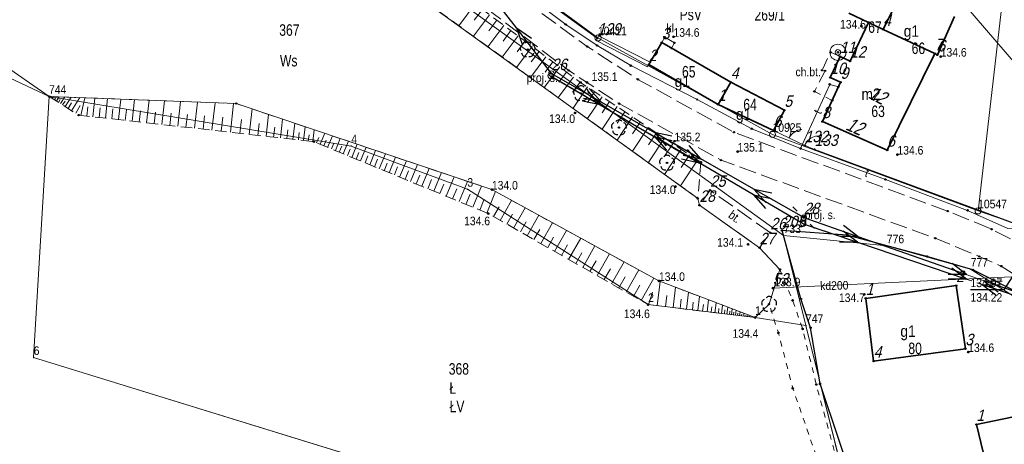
# Model space of a CAD drawing. Header units: metres. Extents: x 5548743 to 5556416, y 5707500 to 5714000.
# Tile 29 of 244: x 5551283 to 5551411, y 5711420 to 5711475. Entities that reach past the tile are written whole.
import ezdxf
from ezdxf.enums import TextEntityAlignment as Align

# ---------------------------------------------------------------- set-up
doc = ezdxf.new("R2010")
doc.units = ezdxf.units.M
for name, pattern in [('0.75_0.75', [1.5, 0.75, -0.75]), ('1.5_0.75', [2.25, 1.5, -0.75]), ('2.25_0.75', [3, 2.25, -0.75]), ('219-1000', [0]), ('otob_1000', [0]), ('otof_1000', [0]), ('suep_nn_1000', [0])]:
    doc.linetypes.add(name, pattern=pattern)
doc.layers.get('0').update_dxf_attribs({"color": 2, "lineweight": 5})
doc.styles.get("Standard").update_dxf_attribs({"font": 'Working1250', "width": 0.75})
doc.linetypes.add('902-1000', pattern='A,5,0,[1,ksztalty.shx,S=1,R=0,X=0,Y=0],5', length=10)
doc.linetypes.add('otdn_1000', pattern='A,7,0,[21,ksztalty.shx,S=0.7,R=0,X=0,Y=0]', length=7)

# ---------------------------------------------------------------- blocks, each defined once
blk = doc.blocks.new('PUNKTBUD')
at = {"color": 0}
blk.add_circle((0, 0), 0.09, dxfattribs=at)
blk = doc.blocks.new('202')
at = {"color": 0, "linetype": 'Continuous', "lineweight": 0}
blk.add_circle((0, 0), 0.4, dxfattribs=at)
blk = doc.blocks.new('203')
at = {"linetype": 'Continuous', "lineweight": 0}
h = blk.add_hatch(color=0, dxfattribs=at)
edge = h.paths.add_edge_path()
edge.add_arc((0, 0), 0.09, 0, 360)
blk = doc.blocks.new('PW01')
at = {"linetype": 'Continuous', "lineweight": 13}
h = blk.add_hatch(color=0, dxfattribs=at)
edge = h.paths.add_edge_path()
edge.add_arc((0, 0), 0.18, 0, 360)
blk = doc.blocks.new('OP021')
at = {"linetype": 'Continuous', "lineweight": 13}
h = blk.add_hatch(color=0, dxfattribs=at)
edge = h.paths.add_edge_path()
edge.add_arc((0, 0), 0.1, 0, 360)
at = {"color": 0, "linetype": 'Continuous', "lineweight": -3}
for centre, start, end in [((-0.476, 0.154), 110.388, 213.756), ((0, 0.5), 38.316, 141.684), ((0.476, 0.154), 326.244, 69.612), ((-0.294, -0.404), 182.272, 285.64), ((0.294, -0.404), 254.36, 357.728), ((0.294, -0.404), 254.36, 357.728)]:
    blk.add_arc(centre, 0.5, start, end, dxfattribs=at)
blk = doc.blocks.new('US15')
at = {"color": 0, "linetype": 'Continuous', "lineweight": 13}
blk.add_circle((0, 0), 0.35, dxfattribs=at)
blk = doc.blocks.new('SUEP1')
at = {"color": 0, "linetype": 'Continuous'}
for p, q in [((0, 0), (7.5, 0)), ((7.5, 0), (5.25, 0.75)), ((7.5, 0), (5.25, -0.75)), ((7.5, 0), (22.5, 0)), ((22.5, 0), (20.25, 0.75)), ((22.5, 0), (20.25, -0.75))]:
    blk.add_line(p, q, dxfattribs=at)
blk = doc.blocks.new('OK02')
at = {"color": 0, "linetype": 'Continuous', "lineweight": 0}
for centre, start, end in [((-2, 0), 0, 60), ((2, 0), 120, 180)]:
    blk.add_arc(centre, 2, start, end, dxfattribs=at)
blk = doc.blocks.new('SM01')
at = {"color": 0, "linetype": 'Continuous', "lineweight": 13}
for p, q in [((-0.848, 0.848), (-1.414, 1.414)), ((0.849, 0.848), (1.414, 1.414)), ((-0.848, -0.849), (-1.414, -1.414)), ((0.849, -0.849), (1.414, -1.414))]:
    blk.add_line(p, q, dxfattribs=at)
blk.add_circle((0, 0), 0.35, dxfattribs=at)
blk = doc.blocks.new('OK04')
at = {"color": 0, "linetype": 'Continuous', "lineweight": 0}
blk.add_arc((2, 0), 2, 120, 180, dxfattribs=at)
blk = doc.blocks.new('US13')
at = {"color": 0, "linetype": 'Continuous', "lineweight": 13}
for radius in [1.05, 0.35]:
    blk.add_circle((0, 0), radius, dxfattribs=at)
blk = doc.blocks.new('PIKIETAW1891')
at = {"color": 0}
blk.add_circle((0, 0), 0.09, dxfattribs=at)

msp = doc.modelspace()

# ---------------------------------------------------------------- linework, layer by layer
at = {"layer": '000 Inne (niezydentyfikowane)', "color": 7, "linetype": 'CONTINUOUS', "lineweight": 18, "flags": 128}
for points in [[(5551342, 5711477.07), (5551339.88, 5711474.22)], [(5551342.95, 5711476.37), (5551341.89, 5711474.95)], [(5551343.89, 5711475.67), (5551341.79, 5711472.85)], [(5551344.82, 5711474.97), (5551343.77, 5711473.57)], [(5551345.75, 5711474.28), (5551343.67, 5711471.49)], [(5551346.68, 5711473.59), (5551345.64, 5711472.2)], [(5551347.6, 5711472.91), (5551345.54, 5711470.14)], [(5551348.51, 5711472.22), (5551347.49, 5711470.84)], [(5551349.43, 5711471.54), (5551347.39, 5711468.8)], [(5551350.34, 5711470.87), (5551349.32, 5711469.5)], [(5551351.24, 5711470.19), (5551349.22, 5711467.47)], [(5551352.14, 5711469.52), (5551351.14, 5711468.17)], [(5551353.04, 5711468.85), (5551351.03, 5711466.16)], [(5551353.93, 5711468.19), (5551352.93, 5711466.85)], [(5551354.82, 5711467.53), (5551352.84, 5711464.86)], [(5551355.71, 5711466.87), (5551354.72, 5711465.54)], [(5551356.65, 5711466.24), (5551354.79, 5711463.45)], [(5551357.59, 5711465.61), (5551356.65, 5711464.2)], [(5551286.82, 5711464.74), (5551286.98, 5711464.99)], [(5551287.09, 5711464.57), (5551287.22, 5711464.77)], [(5551287.37, 5711464.4), (5551287.72, 5711464.96)], [(5551287.64, 5711464.22), (5551287.87, 5711464.58)], [(5551287.89, 5711464.07), (5551288.44, 5711464.93)], [(5551288.17, 5711463.89), (5551288.49, 5711464.4)], [(5551288.49, 5711463.68), (5551289.27, 5711464.9)], [(5551288.88, 5711463.43), (5551289.34, 5711464.16)], [(5551289.34, 5711463.14), (5551290.43, 5711464.86)], [(5551290.56, 5711462.53), (5551291.06, 5711464.83)], [(5551292.12, 5711462.35), (5551292.39, 5711464.78)], [(5551293.75, 5711462.17), (5551294.03, 5711464.72)], [(5551295.46, 5711461.97), (5551295.76, 5711464.65)], [(5551297.25, 5711461.77), (5551297.57, 5711464.58)], [(5551299.13, 5711461.56), (5551299.47, 5711464.51)], [(5551301.11, 5711461.33), (5551301.46, 5711464.44)], [(5551303.19, 5711461.1), (5551303.56, 5711464.36)], [(5551305.37, 5711460.85), (5551305.76, 5711464.27)], [(5551307.66, 5711460.59), (5551308.07, 5711464.18)], [(5551358.56, 5711464.97), (5551356.65, 5711462.1)], [(5551359.53, 5711464.33), (5551358.56, 5711462.87)], [(5551289.88, 5711462.8), (5551290.47, 5711463.82)], [(5551291.33, 5711462.44), (5551291.47, 5711463.63)], [(5551292.92, 5711462.26), (5551293.06, 5711463.51)], [(5551294.59, 5711462.07), (5551294.74, 5711463.38)], [(5551296.34, 5711461.87), (5551296.5, 5711463.25)], [(5551298.18, 5711461.66), (5551298.34, 5711463.11)], [(5551300.11, 5711461.45), (5551300.28, 5711462.96)], [(5551310.07, 5711460.32), (5551310.49, 5711464.09)], [(5551312.53, 5711460.04), (5551312.9, 5711463.38)], [(5551360.52, 5711463.67), (5551358.56, 5711460.72)], [(5551361.52, 5711463.01), (5551360.52, 5711461.51)], [(5551302.14, 5711461.22), (5551302.32, 5711462.81)], [(5551304.27, 5711460.98), (5551304.46, 5711462.65)], [(5551306.5, 5711460.72), (5551306.7, 5711462.48)], [(5551308.85, 5711460.46), (5551309.06, 5711462.3)], [(5551311.31, 5711460.18), (5551311.52, 5711461.98)], [(5551314.72, 5711459.8), (5551315.04, 5711462.66)], [(5551316.61, 5711459.58), (5551316.88, 5711462.04)], [(5551362.53, 5711462.33), (5551360.52, 5711459.3)], [(5551363.56, 5711461.65), (5551362.54, 5711460.11)], [(5551313.66, 5711459.91), (5551313.84, 5711461.46)], [(5551315.7, 5711459.68), (5551315.85, 5711461.01)], [(5551317.45, 5711459.49), (5551317.58, 5711460.62)], [(5551318.23, 5711459.4), (5551318.46, 5711461.51)], [(5551318.95, 5711459.32), (5551319.06, 5711460.29)], [(5551319.61, 5711459.24), (5551319.82, 5711461.05)], [(5551320.81, 5711459.11), (5551320.98, 5711460.66)], [(5551364.6, 5711460.96), (5551362.53, 5711457.85)], [(5551320.23, 5711459.17), (5551320.33, 5711460.01)], [(5551321.31, 5711458.95), (5551321.6, 5711459.65)], [(5551321.79, 5711458.75), (5551322.38, 5711460.19)], [(5551322.26, 5711458.55), (5551322.57, 5711459.29)], [(5551322.75, 5711458.35), (5551323.37, 5711459.85)], [(5551323.76, 5711457.94), (5551324.4, 5711459.51)], [(5551324.8, 5711457.5), (5551325.48, 5711459.14)], [(5551366.72, 5711459.55), (5551364.6, 5711456.35)], [(5551365.66, 5711460.26), (5551364.61, 5711458.68)], [(5551323.25, 5711458.15), (5551323.56, 5711458.91)], [(5551324.27, 5711457.72), (5551324.6, 5711458.52)], [(5551325.35, 5711457.28), (5551325.69, 5711458.12)], [(5551325.9, 5711457.05), (5551326.61, 5711458.76)], [(5551327.04, 5711456.58), (5551327.78, 5711458.37)], [(5551328.24, 5711456.09), (5551329.01, 5711457.95)], [(5551368.9, 5711458.1), (5551366.72, 5711454.82)], [(5551367.81, 5711458.83), (5551366.73, 5711457.21)], [(5551326.47, 5711456.82), (5551326.83, 5711457.69)], [(5551327.64, 5711456.34), (5551328.01, 5711457.25)], [(5551328.86, 5711455.83), (5551329.25, 5711456.79)], [(5551329.49, 5711455.57), (5551330.29, 5711457.52)], [(5551330.79, 5711455.04), (5551331.63, 5711457.07)], [(5551332.15, 5711454.48), (5551333.03, 5711456.6)], [(5551371.04, 5711456.68), (5551368.81, 5711453.31)], [(5551369.99, 5711457.37), (5551368.89, 5711455.71)], [(5551330.13, 5711455.31), (5551330.54, 5711456.3)], [(5551331.46, 5711454.76), (5551331.89, 5711455.8)], [(5551332.86, 5711454.19), (5551333.3, 5711455.27)], [(5551333.57, 5711453.89), (5551334.49, 5711456.11)], [(5551335.06, 5711453.28), (5551336.01, 5711455.59)], [(5551334.31, 5711453.59), (5551334.78, 5711454.72)], [(5551335.83, 5711452.96), (5551336.31, 5711454.14)], [(5551336.61, 5711452.64), (5551337.61, 5711455.06)], [(5551338.23, 5711451.97), (5551339.27, 5711454.5)], [(5551339.92, 5711451.27), (5551341.01, 5711453.91)], [(5551337.41, 5711452.31), (5551337.92, 5711453.54)], [(5551339.06, 5711451.63), (5551339.6, 5711452.92)], [(5551341.69, 5711450.54), (5551342.82, 5711453.3)], [(5551343.53, 5711449.78), (5551344.68, 5711452.57)], [(5551340.79, 5711450.91), (5551341.35, 5711452.26)], [(5551342.6, 5711450.17), (5551343.18, 5711451.58)], [(5551345.28, 5711448.81), (5551346.77, 5711451.43)], [(5551344.41, 5711449.31), (5551345.15, 5711450.61)], [(5551347.03, 5711447.82), (5551348.53, 5711450.46)], [(5551346.15, 5711448.32), (5551346.9, 5711449.63)], [(5551348.79, 5711446.81), (5551350.31, 5711449.49)], [(5551347.91, 5711447.32), (5551348.66, 5711448.65)], [(5551349.68, 5711446.31), (5551350.45, 5711447.65)], [(5551350.58, 5711445.8), (5551352.12, 5711448.5)], [(5551352.38, 5711444.77), (5551353.94, 5711447.51)], [(5551351.48, 5711445.29), (5551352.25, 5711446.65)], [(5551354.2, 5711443.73), (5551355.78, 5711446.5)], [(5551353.29, 5711444.25), (5551354.07, 5711445.63)], [(5551356.05, 5711442.68), (5551357.64, 5711445.48)], [(5551355.13, 5711443.21), (5551355.92, 5711444.6)], [(5551357.92, 5711441.62), (5551359.53, 5711444.45)], [(5551356.98, 5711442.15), (5551357.78, 5711443.56)], [(5551358.86, 5711441.08), (5551359.67, 5711442.5)], [(5551359.81, 5711440.54), (5551361.44, 5711443.4)], [(5551361.72, 5711439.45), (5551363.37, 5711442.35)], [(5551360.76, 5711440), (5551361.58, 5711441.44)], [(5551363.65, 5711438.35), (5551365.32, 5711441.28)], [(5551362.68, 5711438.9), (5551363.51, 5711440.36)], [(5551365.76, 5711437.68), (5551366.14, 5711440.85)], [(5551367.83, 5711437.43), (5551368.15, 5711440.09)], [(5551364.63, 5711437.81), (5551365.14, 5711439.45)], [(5551366.83, 5711437.55), (5551367.01, 5711439)], [(5551368.74, 5711437.32), (5551368.89, 5711438.54)], [(5551369.58, 5711437.22), (5551369.85, 5711439.44)], [(5551371.05, 5711437.04), (5551371.27, 5711438.9)], [(5551372.27, 5711436.89), (5551372.46, 5711438.45)], [(5551370.35, 5711437.13), (5551370.47, 5711438.14)], [(5551371.69, 5711436.96), (5551371.79, 5711437.82)], [(5551372.81, 5711436.83), (5551372.89, 5711437.54)], [(5551373.3, 5711436.77), (5551373.45, 5711438.07)], [(5551373.75, 5711436.72), (5551373.82, 5711437.31)], [(5551374.16, 5711436.67), (5551374.29, 5711437.76)], [(5551374.87, 5711436.58), (5551374.98, 5711437.49)], [(5551375.47, 5711436.51), (5551375.56, 5711437.27)], [(5551374.53, 5711436.62), (5551374.59, 5711437.12)], [(5551375.19, 5711436.54), (5551375.24, 5711436.96)], [(5551375.74, 5711436.48), (5551375.78, 5711436.83)], [(5551376, 5711436.45), (5551376.07, 5711437.08)], [(5551376.26, 5711436.41), (5551376.29, 5711436.7)], [(5551376.52, 5711436.38), (5551376.58, 5711436.88)], [(5551376.78, 5711436.35), (5551376.81, 5711436.57)], [(5551377.05, 5711436.32), (5551377.09, 5711436.69)], [(5551377.31, 5711436.29), (5551377.33, 5711436.44)], [(5551377.57, 5711436.26), (5551377.6, 5711436.5)], [(5551377.83, 5711436.23), (5551377.84, 5711436.31)], [(5551378.09, 5711436.19), (5551378.11, 5711436.3)], [(5551378.36, 5711436.16), (5551378.36, 5711436.19)]]:
    msp.add_lwpolyline(points, dxfattribs=at)
at = {"layer": '217-kontur klasyfikacyjny', "color": 3, "linetype": 'CONTINUOUS', "lineweight": 18, "flags": 128}
for points in [[(5551347.76, 5711480.22), (5551358.03, 5711472.65)], [(5551407.64, 5711450.06), (5551411, 5711479.13)], [(5551411, 5711479.13), (5551407.64, 5711450.06)], [(5551358.03, 5711472.65), (5551380.81, 5711460.04)], [(5551286.4, 5711465.01), (5551284.39, 5711430.91)], [(5551325.84, 5711458.53), (5551286.4, 5711465.01)], [(5551380.81, 5711460.04), (5551407.64, 5711450.06)], [(5551340.99, 5711452.88), (5551325.84, 5711458.53)], [(5551364.58, 5711437.82), (5551340.99, 5711452.88)], [(5551407.64, 5711450.06), (5551412.32, 5711448.47)], [(5551395.73, 5711445.49), (5551382.26, 5711446.83)], [(5551382.26, 5711446.83), (5551385.18, 5711435.09)], [(5551406.67, 5711442.43), (5551395.73, 5711445.49)], [(5551413.17, 5711438.34), (5551406.67, 5711442.43)], [(5551378.54, 5711436.14), (5551364.58, 5711437.82)], [(5551385.18, 5711435.09), (5551378.54, 5711436.14)], [(5551385.18, 5711435.09), (5551392.75, 5711404.65)], [(5551392.75, 5711404.65), (5551385.18, 5711435.09)], [(5551284.39, 5711430.91), (5551380.08, 5711401.39)]]:
    msp.add_lwpolyline(points, dxfattribs=at)
at = {"layer": '218-kontur użytku gruntowego', "color": 3, "linetype": 'CONTINUOUS', "lineweight": 18, "flags": 128}
for points in [[(5551382.26, 5711446.83), (5551305, 5711502.62)], [(5551305, 5711502.62), (5551382.26, 5711446.83)], [(5551347.76, 5711480.22), (5551358.03, 5711472.65)], [(5551358.03, 5711472.65), (5551347.76, 5711480.22)], [(5551407.64, 5711450.06), (5551411, 5711479.13)], [(5551411, 5711479.13), (5551407.64, 5711450.06)], [(5551358.03, 5711472.65), (5551380.81, 5711460.04)], [(5551380.81, 5711460.04), (5551358.03, 5711472.65)], [(5551279.06, 5711468.43), (5551286.4, 5711465.01)], [(5551286.4, 5711465.01), (5551284.39, 5711430.91)], [(5551286.4, 5711465.01), (5551325.84, 5711458.53)], [(5551325.84, 5711458.53), (5551286.4, 5711465.01)], [(5551380.81, 5711460.04), (5551407.64, 5711450.06)], [(5551407.64, 5711450.06), (5551380.81, 5711460.04)], [(5551325.84, 5711458.53), (5551340.99, 5711452.88)], [(5551340.99, 5711452.88), (5551325.84, 5711458.53)], [(5551340.99, 5711452.88), (5551364.58, 5711437.82)], [(5551364.58, 5711437.82), (5551340.99, 5711452.88)], [(5551412.32, 5711448.47), (5551407.64, 5711450.06)], [(5551407.64, 5711450.06), (5551412.32, 5711448.47)], [(5551395.73, 5711445.49), (5551382.26, 5711446.83)], [(5551382.26, 5711446.83), (5551385.18, 5711435.09)], [(5551385.18, 5711435.09), (5551382.26, 5711446.83)], [(5551382.26, 5711446.83), (5551395.73, 5711445.49)], [(5551406.67, 5711442.43), (5551395.73, 5711445.49)], [(5551395.73, 5711445.49), (5551406.67, 5711442.43)], [(5551413.17, 5711438.34), (5551406.67, 5711442.43)], [(5551406.67, 5711442.43), (5551413.17, 5711438.34)], [(5551364.58, 5711437.82), (5551378.54, 5711436.14)], [(5551378.54, 5711436.14), (5551364.58, 5711437.82)], [(5551378.54, 5711436.14), (5551385.18, 5711435.09)], [(5551385.18, 5711435.09), (5551378.54, 5711436.14)], [(5551385.18, 5711435.09), (5551392.75, 5711404.65)], [(5551392.75, 5711404.65), (5551385.18, 5711435.09)], [(5551284.39, 5711430.91), (5551380.08, 5711401.39)]]:
    msp.add_lwpolyline(points, dxfattribs=at)
at = {"layer": '219-działka ewidencyjna', "color": 7, "linetype": '219-1000', "lineweight": 18, "flags": 128}
for points in [[(5551305, 5711502.62), (5551382.26, 5711446.83)], [(5551347.76, 5711480.22), (5551358.03, 5711472.65)], [(5551411, 5711479.13), (5551407.64, 5711450.06)], [(5551358.03, 5711472.65), (5551380.81, 5711460.04)], [(5551279.06, 5711468.43), (5551286.4, 5711465.01)], [(5551284.39, 5711430.91), (5551286.4, 5711465.01)], [(5551286.4, 5711465.01), (5551325.84, 5711458.53)], [(5551380.81, 5711460.04), (5551407.64, 5711450.06)], [(5551325.84, 5711458.53), (5551340.99, 5711452.88)], [(5551340.99, 5711452.88), (5551364.58, 5711437.82)], [(5551407.64, 5711450.06), (5551412.32, 5711448.47)], [(5551382.26, 5711446.83), (5551385.18, 5711435.09)], [(5551382.26, 5711446.83), (5551395.73, 5711445.49)], [(5551395.73, 5711445.49), (5551406.67, 5711442.43)], [(5551406.67, 5711442.43), (5551413.17, 5711438.34)], [(5551364.58, 5711437.82), (5551378.54, 5711436.14)], [(5551385.18, 5711435.09), (5551378.54, 5711436.14)], [(5551385.18, 5711435.09), (5551394.68, 5711396.89)], [(5551394.68, 5711396.89), (5551284.39, 5711430.91)]]:
    msp.add_lwpolyline(points, dxfattribs=at)
at = {"layer": '312-budynek ewidencyjny', "color": 7, "linetype": 'CONTINUOUS', "lineweight": 35, "flags": 128}
for points in [[(5551397.68, 5711478.7), (5551395.26, 5711473.75)], [(5551395.26, 5711473.75), (5551397.68, 5711478.7)], [(5551393.34, 5711474.66), (5551390.79, 5711475.86)], [(5551390.94, 5711469.61), (5551393.34, 5711474.66)], [(5551395.26, 5711473.75), (5551393.34, 5711474.66)], [(5551393.34, 5711474.66), (5551395.26, 5711473.75)], [(5551404.56, 5711475.44), (5551402.33, 5711470.42)], [(5551395.26, 5711473.75), (5551401.99, 5711470.59)], [(5551401.99, 5711470.59), (5551395.26, 5711473.75)], [(5551364.67, 5711469.16), (5551366.36, 5711472.03)], [(5551366.36, 5711472.03), (5551375.37, 5711466.86)], [(5551401.99, 5711470.59), (5551395.78, 5711457.99)], [(5551402.33, 5711470.42), (5551401.99, 5711470.59)], [(5551388.34, 5711467.47), (5551389.62, 5711470.22)], [(5551389.62, 5711470.22), (5551390.94, 5711469.61)], [(5551373.7, 5711463.97), (5551364.67, 5711469.16)], [(5551375.37, 5711466.86), (5551373.7, 5711463.97)], [(5551373.7, 5711463.97), (5551375.37, 5711466.86)], [(5551375.37, 5711466.86), (5551382.36, 5711463.19)], [(5551387.32, 5711461.72), (5551389.7, 5711466.85)], [(5551389.7, 5711466.85), (5551388.34, 5711467.47)], [(5551380.96, 5711460.57), (5551373.7, 5711463.97)], [(5551382.36, 5711463.19), (5551380.96, 5711460.57)], [(5551395.78, 5711457.99), (5551387.32, 5711461.72)], [(5551392.98, 5711438.64), (5551404.78, 5711440.31)], [(5551404.78, 5711440.31), (5551405.98, 5711432.07)], [(5551394.01, 5711430.46), (5551392.98, 5711438.64)], [(5551405.98, 5711432.07), (5551394.01, 5711430.46)], [(5551407.42, 5711422.17), (5551421.48, 5711425.07)], [(5551409.47, 5711413.69), (5551407.42, 5711422.17)]]:
    msp.add_lwpolyline(points, dxfattribs=at)
at = {"layer": 'brama', "color": 7, "linetype": 'otob_1000', "lineweight": 18, "flags": 128}
msp.add_lwpolyline([(5551380.96, 5711460.57), (5551385.01, 5711458.58)], dxfattribs=at)
at = {"layer": 'chodnik', "color": 7, "linetype": '1.5_0.75', "lineweight": 18, "flags": 128}
msp.add_lwpolyline([(5551389.62, 5711470.22), (5551388.38, 5711470.76), (5551387.28, 5711468.42), (5551387.66, 5711468.33), (5551386.27, 5711465.66), (5551388.6, 5711464.49), (5551389.7, 5711466.85), (5551388.34, 5711467.47)], close=True, dxfattribs=at)
at = {"layer": 'furtka', "color": 7, "linetype": 'otof_1000', "lineweight": 18, "flags": 128}
msp.add_lwpolyline([(5551385.01, 5711458.58), (5551386.29, 5711458.09)], dxfattribs=at)
at = {"layer": 'jezdnia', "color": 7, "linetype": '2.25_0.75', "lineweight": 18, "flags": 128}
msp.add_lwpolyline([(5551172.09, 5711540.78), (5551175.55, 5711541.48), (5551179.08, 5711541.81), (5551182.67, 5711541.28), (5551184.52, 5711540.66), (5551199.48, 5711533.25), (5551229.75, 5711519.43), (5551232.58, 5711518.54), (5551237.97, 5711517.08), (5551246, 5711516), (5551265.86, 5711515.51), (5551285.84, 5711514.34), (5551298.12, 5711510.6), (5551299.87, 5711510.1), (5551304.6, 5711507.06), (5551344.36, 5711475.83), (5551354.22, 5711468.39), (5551360.8, 5711464.06), (5551374.1, 5711456.68), (5551402.05, 5711446.48), (5551407.78, 5711444.12), (5551410.66, 5711442.85), (5551414.33, 5711440.51), (5551417.63, 5711437.78), (5551420.15, 5711433.54), (5551421.37, 5711431.1), (5551426.56, 5711417.26), (5551432.01, 5711390.13), (5551431.87, 5711377.29), (5551426.97, 5711372.97), (5551427.74, 5711369.97), (5551440.19, 5711371.8), (5551450.56, 5711371.32), (5551462.05, 5711371.81), (5551478.14, 5711373.67), (5551488.68, 5711375.38), (5551516.03, 5711380.25), (5551543.48, 5711385.9), (5551551.63, 5711387.01), (5551565.67, 5711387.79), (5551572.21, 5711387.75), (5551583.47, 5711386.8), (5551583.96, 5711391.49), (5551566.2, 5711392.76), (5551550.45, 5711392.17), (5551542.24, 5711391.21), (5551487.59, 5711380.11), (5551461.08, 5711375.98), (5551449.46, 5711376.1), (5551446.32, 5711376.39), (5551441.41, 5711378.14), (5551439.66, 5711379.88), (5551437.86, 5711383.43), (5551436.13, 5711391.22), (5551429.65, 5711420.76), (5551427.26, 5711427.87), (5551425.61, 5711431.8), (5551422.03, 5711437.63), (5551419.19, 5711441.14), (5551415.93, 5711444.01), (5551412.67, 5711446), (5551409.41, 5711447.67), (5551403.68, 5711450.03), (5551375.77, 5711460.32), (5551363.25, 5711467.22), (5551356.64, 5711471.51), (5551346.66, 5711478.8), (5551307.36, 5711510.62), (5551302.62, 5711513.66), (5551298.56, 5711514.88), (5551286.23, 5711518.17), (5551273.73, 5711520.21), (5551268.88, 5711520.25), (5551264.12, 5711520.29), (5551254.29, 5711520.53), (5551243.63, 5711521.23), (5551236.96, 5711522.3), (5551231.68, 5711523.72), (5551223.67, 5711526.93), (5551218.56, 5711529.25), (5551196.45, 5711540.28), (5551189.04, 5711543.29), (5551182.56, 5711546.16), (5551169.98, 5711545.84), (5551167.74, 5711545.19)], close=True, dxfattribs=at)
at = {"layer": 'obszar utwardzony', "color": 7, "linetype": '2.25_0.75', "lineweight": 18, "flags": 128}
msp.add_lwpolyline([(5551371.28, 5711450.79), (5551379.12, 5711445.25), (5551380.53, 5711447.2), (5551372.66, 5711452.75)], close=True, dxfattribs=at)
at = {"layer": 'ogrodzenie trwałe', "color": 7, "linetype": '902-1000', "lineweight": 25, "flags": 128}
for points in [[(5551386.29, 5711458.09), (5551412.29, 5711448.47), (5551418.64, 5711501.4), (5551475.3, 5711483.27), (5551471.93, 5711435.28), (5551435.36, 5711439.98)], [(5551348.2, 5711479.76), (5551357.96, 5711472.62)], [(5551425.16, 5711417.17), (5551422.16, 5711426.53), (5551417.66, 5711434.24), (5551413.63, 5711439.01), (5551406.97, 5711442.35), (5551400.96, 5711444.12), (5551390.57, 5711446.91), (5551382.05, 5711447.48)], [(5551392.06, 5711412.42), (5551387.02, 5711427.46), (5551385.78, 5711434.8), (5551384.52, 5711438.56), (5551382.05, 5711447.48)]]:
    msp.add_lwpolyline(points, dxfattribs=at)
at = {"layer": 'osadnik  szambo', "color": 34, "linetype": 'CONTINUOUS', "lineweight": 18, "flags": 128}
msp.add_lwpolyline([(5551367.63, 5711471.3), (5551366.36, 5711472.03), (5551366.75, 5711472.72), (5551368.02, 5711471.99)], close=True, dxfattribs=at)
at = {"layer": 'przewód elektroenergetyczny niskiego napięcia', "color": 1, "linetype": 'suep_nn_1000', "lineweight": 18, "flags": 128}
for points in [[(5551331.85, 5711494.21), (5551351.96, 5711467.99)], [(5551351.96, 5711467.99), (5551384.89, 5711449.18)], [(5551384.89, 5711449.18), (5551429.62, 5711433.49)], [(5551429.62, 5711433.49), (5551384.89, 5711449.18)]]:
    msp.add_lwpolyline(points, dxfattribs=at)
at = {"layer": 'przewód elektroenergetyczny niskiego napięcia - ob. projektowany', "color": 1, "linetype": '2.25_0.75', "lineweight": 18, "flags": 128}
for points in [[(5551384.82, 5711448.38), (5551351.86, 5711467.68)], [(5551351.86, 5711467.68), (5551384.82, 5711448.38)], [(5551429.47, 5711433.18), (5551384.82, 5711448.38)]]:
    msp.add_lwpolyline(points, dxfattribs=at)
at = {"layer": 'przewód kanalizacyjny', "color": 34, "linetype": 'CONTINUOUS', "lineweight": 18, "flags": 128}
msp.add_lwpolyline([(5551380.86, 5711439.98), (5551411.99, 5711441.44)], dxfattribs=at)
at = {"layer": 'przewód telekomunikacyjny podziemny', "color": 30, "linetype": 'CONTINUOUS', "lineweight": 18, "flags": 128}
for points in [[(5551434.39, 5711411.06), (5551432.29, 5711422.19), (5551430.83, 5711426.11), (5551429.55, 5711428.45), (5551425.89, 5711438.72), (5551424.15, 5711440.59), (5551421.4, 5711443.46), (5551418.66, 5711445.78), (5551415.29, 5711447.59), (5551411.51, 5711447.74), (5551406.27, 5711450.13), (5551395.55, 5711454.16), (5551384.47, 5711458.19), (5551378.11, 5711460.79), (5551370.98, 5711464.6), (5551362.31, 5711469.02), (5551357.91, 5711471.66), (5551353.82, 5711474.4), (5551337.47, 5711486.77), (5551329.63, 5711493.16), (5551325.12, 5711497.04)], [(5551384.47, 5711458.19), (5551388.28, 5711466.58), (5551389.42, 5711466.25)]]:
    msp.add_lwpolyline(points, dxfattribs=at)
at = {"layer": 'przewód wodociągowy', "color": 5, "linetype": 'CONTINUOUS', "lineweight": 18, "flags": 128}
msp.add_lwpolyline([(5551480.77, 5711401.27), (5551476.97, 5711450.75), (5551447.65, 5711451.64), (5551446.91, 5711451.66), (5551445.16, 5711451.7), (5551427.94, 5711451.91), (5551417.18, 5711450.36), (5551417.17, 5711450.58), (5551416.28, 5711464.79), (5551415.48, 5711465.84), (5551403.09, 5711480.25), (5551404.15, 5711480.46), (5551388.98, 5711501.01), (5551338.01, 5711525.36), (5551334.95, 5711526.78), (5551317.77, 5711533.04), (5551308.62, 5711535.46), (5551308.67, 5711537.37), (5551309.39, 5711546.08), (5551311.94, 5711560.48), (5551310.1, 5711570.58), (5551304.61, 5711576.85), (5551293.52, 5711582.76), (5551287.82, 5711583.9)], dxfattribs=at)
at = {"layer": 'rzedna-Atr2', "color": 7, "flags": 128}
msp.add_lwpolyline([(5551412.08, 5711441.45), (5551410.98, 5711439.76), (5551406.649, 5711439.76)], dxfattribs=at)
at = {"layer": 'rów melioracyjny (poligon)', "color": 7, "linetype": '0.75_0.75', "lineweight": 18, "flags": 128}
msp.add_lwpolyline([(5551388.74, 5711411.68), (5551390.71, 5711412), (5551386.52, 5711427.38), (5551384.74, 5711434.64), (5551383.43, 5711438.38), (5551381.77, 5711442.41), (5551380.37, 5711437.88), (5551381.58, 5711434.13), (5551383.46, 5711426.89)], close=True, dxfattribs=at)
at = {"layer": 'skarpa nieumocniona', "color": 7, "linetype": '1.5_0.75', "lineweight": 18, "flags": 128}
for points in [[(5551371.46, 5711456.4), (5551355.76, 5711466.83), (5551334.76, 5711482.46), (5551303.08, 5711506.92), (5551290.74, 5711510.43), (5551285.59, 5711511.9), (5551289.99, 5711507.32), (5551302.84, 5711502.17), (5551331.99, 5711479.93), (5551371.05, 5711451.69)], [(5551371.46, 5711456.4), (5551355.76, 5711466.83), (5551334.76, 5711482.46), (5551303.08, 5711506.92), (5551290.74, 5711510.43), (5551285.59, 5711511.9), (5551289.99, 5711507.32), (5551302.84, 5711502.17), (5551331.99, 5711479.93), (5551371.05, 5711451.69)], [(5551286.4, 5711465.01), (5551290.26, 5711462.56), (5551320.96, 5711459.09), (5551343.71, 5711449.71), (5551364.58, 5711437.82), (5551378.54, 5711436.14), (5551365.99, 5711440.91), (5551344.19, 5711452.84), (5551310.82, 5711464.08)], [(5551286.4, 5711465.01), (5551290.26, 5711462.56), (5551320.96, 5711459.09), (5551343.71, 5711449.71), (5551364.58, 5711437.82), (5551378.54, 5711436.14), (5551365.99, 5711440.91), (5551344.19, 5711452.84), (5551310.82, 5711464.08)]]:
    msp.add_lwpolyline(points, close=True, dxfattribs=at)
at = {"layer": 'woda stojąca', "color": 141, "linetype": 'CONTINUOUS', "lineweight": 18, "flags": 128}
msp.add_lwpolyline([(5551365.99, 5711440.91), (5551378.54, 5711436.14), (5551380.37, 5711437.88), (5551381.77, 5711442.41), (5551379.12, 5711445.25), (5551371.28, 5711450.79), (5551371.05, 5711451.69), (5551331.99, 5711479.93), (5551302.84, 5711502.17), (5551289.99, 5711507.32), (5551285.59, 5711511.9), (5551279.93, 5711513.03), (5551276.26, 5711513.07), (5551276.51, 5711512.28), (5551266.14, 5711510.8), (5551258.88, 5711507.55), (5551257.97, 5711497), (5551261.52, 5711484.74), (5551267.16, 5711477.97), (5551281.27, 5711468.57), (5551286.4, 5711465.01), (5551310.82, 5711464.08), (5551344.19, 5711452.84)], close=True, dxfattribs=at)
at = {"layer": 'ściana oporowa (linia)', "color": 0, "linetype": 'otdn_1000', "lineweight": 18}
for p, q in [((5551357.8, 5711472.309), (5551357.96, 5711472.62)), ((5551357.8, 5711472.309), (5551364.51, 5711468.849)), ((5551364.51, 5711468.849), (5551364.67, 5711469.16))]:
    msp.add_line(p, q, dxfattribs=at)
at = {"layer": 'ściana oporowa (linia)', "color": 0, "lineweight": 18}
for p, q in [((5551358.12, 5711472.931), (5551357.96, 5711472.62)), ((5551358.12, 5711472.931), (5551364.83, 5711469.471)), ((5551364.83, 5711469.471), (5551364.67, 5711469.16))]:
    msp.add_line(p, q, dxfattribs=at)

# ---------------------------------------------------------------- block references
at = {"layer": '202-punkt graniczny', "color": 7, "linetype": 'CONTINUOUS', "lineweight": 18}
for p in [(5551358.03, 5711472.65), (5551380.81, 5711460.04), (5551407.64, 5711450.06)]:
    msp.add_blockref('202', p, dxfattribs=at)
at = {"layer": '203-punkt graniczny', "color": 7, "linetype": 'CONTINUOUS', "lineweight": 18}
for p in [(5551286.4, 5711465.01), (5551325.84, 5711458.53), (5551340.99, 5711452.88), (5551382.26, 5711446.83), (5551395.73, 5711445.49), (5551406.67, 5711442.43), (5551364.58, 5711437.82), (5551378.54, 5711436.14), (5551385.18, 5711435.09), (5551284.39, 5711430.91)]:
    msp.add_blockref('203', p, dxfattribs=at)
at = {"layer": 'brama', "color": 7, "linetype": 'CONTINUOUS', "lineweight": 18, "rotation": 333.832}
msp.add_blockref('OK02', (5551382.985, 5711459.575), dxfattribs=at)
at = {"layer": 'drzewo liściaste', "color": 94, "linetype": 'CONTINUOUS', "lineweight": 18}
for p in [(5551348.86, 5711471.11), (5551355.82, 5711465.39), (5551360.77, 5711460.93), (5551367.04, 5711456.32), (5551380.37, 5711437.88)]:
    msp.add_blockref('OP021', p, dxfattribs=at)
at = {"layer": 'furtka', "color": 7, "linetype": 'CONTINUOUS', "lineweight": 18, "rotation": 339.053}
msp.add_blockref('OK04', (5551385.01, 5711458.58), dxfattribs=at)
at = {"layer": 'latarnia', "color": 7, "linetype": 'CONTINUOUS', "lineweight": 18}
msp.add_blockref('SM01', (5551384.89, 5711449.18), dxfattribs=at)
msp.add_blockref('SM01', (5551384.89, 5711449.18), dxfattribs=at)
at = {"layer": 'pikieta naturalna', "color": 7, "linetype": 'CONTINUOUS', "lineweight": 13}
for p in [(5551392.42, 5711474.18), (5551367.89, 5711472.79), (5551402.76, 5711470.2), (5551356.59, 5711466.83), (5551355.05, 5711462.85), (5551368.02, 5711459.15), (5551376.25, 5711457.8), (5551397.11, 5711457.41), (5551344.19, 5711452.84), (5551368.15, 5711453.23), (5551343.71, 5711449.71), (5551377.63, 5711445.69), (5551365.99, 5711440.91), (5551380.86, 5711439.98), (5551392.79, 5711439.16), (5551364.58, 5711437.82), (5551378.54, 5711436.14), (5551406.35, 5711431.63)]:
    msp.add_blockref('PW01', p, dxfattribs=at)
at = {"layer": 'przewód elektroenergetyczny niskiego napięcia', "color": 1, "linetype": 'CONTINUOUS', "lineweight": 18}
for p, rotation in [((5551351.96, 5711467.99), 127.487), ((5551351.96, 5711467.99), 330.264), ((5551384.89, 5711449.18), 150.264), ((5551384.89, 5711449.18), 340.671), ((5551429.62, 5711433.49), 160.671)]:
    msp.add_blockref('SUEP1', p, dxfattribs=dict(at, rotation=rotation))
at = {"layer": 'przewód elektroenergetyczny niskiego napięcia - ob. projektowany', "color": 1, "linetype": 'CONTINUOUS', "lineweight": 18}
for p, rotation in [((5551351.86, 5711467.68), 329.649), ((5551384.82, 5711448.38), 149.649), ((5551384.82, 5711448.38), 341.2), ((5551429.47, 5711433.18), 161.2)]:
    msp.add_blockref('SUEP1', p, dxfattribs=dict(at, rotation=rotation))
at = {"layer": 'Punkt budynku', "color": 5, "linetype": 'CONTINUOUS', "lineweight": 13}
for p in [(5551393.34, 5711474.66), (5551395.26, 5711473.75), (5551366.36, 5711472.03), (5551401.99, 5711470.59), (5551389.62, 5711470.22), (5551390.94, 5711469.61), (5551402.33, 5711470.42), (5551364.67, 5711469.16), (5551375.37, 5711466.86), (5551388.34, 5711467.47), (5551389.7, 5711466.85), (5551373.7, 5711463.97), (5551382.36, 5711463.19), (5551387.32, 5711461.72), (5551380.96, 5711460.57), (5551395.78, 5711457.99), (5551404.78, 5711440.31), (5551392.98, 5711438.64), (5551405.98, 5711432.07), (5551394.01, 5711430.46), (5551407.42, 5711422.17)]:
    msp.add_blockref('PUNKTBUD', p, dxfattribs=at)
at = {"layer": 'Punkt roboczy BDOT GESUT K1', "color": 6, "linetype": 'CONTINUOUS', "lineweight": 18}
for p in [(5551353.82, 5711474.4), (5551392.42, 5711474.18), (5551357.96, 5711472.62), (5551357.96, 5711472.62), (5551366.36, 5711472.03), (5551366.75, 5711472.72), (5551367.89, 5711472.79), (5551368.02, 5711471.99), (5551348.86, 5711471.11), (5551356.64, 5711471.51), (5551357.91, 5711471.66), (5551367.63, 5711471.3), (5551388.38, 5711470.76), (5551389.35, 5711470.76), (5551389.62, 5711470.22), (5551402.76, 5711470.2), (5551351.96, 5711467.99), (5551351.96, 5711467.99), (5551354.22, 5711468.39), (5551362.31, 5711469.02), (5551364.67, 5711469.16), (5551387.28, 5711468.42), (5551387.66, 5711468.33), (5551355.76, 5711466.83), (5551356.59, 5711466.83), (5551363.25, 5711467.22), (5551388.34, 5711467.47), (5551389.7, 5711466.85), (5551355.82, 5711465.39), (5551386.27, 5711465.66), (5551388.28, 5711466.58), (5551389.42, 5711466.25), (5551286.4, 5711465.01), (5551286.4, 5711465.01), (5551310.82, 5711464.08), (5551310.82, 5711464.08), (5551360.8, 5711464.06), (5551370.98, 5711464.6), (5551388.6, 5711464.49), (5551355.05, 5711462.85), (5551290.26, 5711462.56), (5551360.77, 5711460.93), (5551375.77, 5711460.32), (5551378.11, 5711460.79), (5551380.96, 5711460.57), (5551320.96, 5711459.09), (5551368.02, 5711459.15), (5551376.25, 5711457.8), (5551384.47, 5711458.19), (5551384.47, 5711458.19), (5551385.01, 5711458.58), (5551385.01, 5711458.58), (5551386.29, 5711458.09), (5551386.29, 5711458.09), (5551371.46, 5711456.4), (5551374.1, 5711456.68), (5551397.11, 5711457.41), (5551367.04, 5711456.32), (5551395.55, 5711454.16), (5551344.19, 5711452.84), (5551344.19, 5711452.84), (5551344.19, 5711452.84), (5551368.15, 5711453.23), (5551372.66, 5711452.75), (5551371.05, 5711451.69), (5551371.05, 5711451.69), (5551371.28, 5711450.79), (5551371.28, 5711450.79), (5551403.68, 5711450.03), (5551406.27, 5711450.13), (5551343.71, 5711449.71), (5551343.71, 5711449.71), (5551384.89, 5711449.18), (5551384.89, 5711449.18), (5551384.89, 5711449.18), (5551382.05, 5711447.48), (5551382.05, 5711447.48), (5551409.41, 5711447.67), (5551380.53, 5711447.2), (5551390.57, 5711446.91), (5551402.05, 5711446.48), (5551377.63, 5711445.69), (5551379.12, 5711445.25), (5551379.12, 5711445.25), (5551400.96, 5711444.12), (5551407.78, 5711444.12), (5551381.77, 5711442.41), (5551381.77, 5711442.41), (5551406.97, 5711442.35), (5551410.66, 5711442.85), (5551365.99, 5711440.91), (5551365.99, 5711440.91), (5551365.99, 5711440.91), (5551380.86, 5711439.98), (5551380.86, 5711439.98), (5551383.43, 5711438.38), (5551384.52, 5711438.56), (5551392.79, 5711439.16), (5551364.58, 5711437.82), (5551364.58, 5711437.82), (5551380.37, 5711437.88), (5551380.37, 5711437.88), (5551380.37, 5711437.88), (5551378.54, 5711436.14), (5551378.54, 5711436.14), (5551378.54, 5711436.14), (5551384.74, 5711434.64), (5551385.78, 5711434.8), (5551381.58, 5711434.13), (5551406.35, 5711431.63), (5551383.46, 5711426.89), (5551386.52, 5711427.38), (5551387.02, 5711427.46)]:
    msp.add_blockref('PIKIETAW1891', p, dxfattribs=at)
at = {"layer": 'studnia zwykła', "color": 5, "linetype": 'CONTINUOUS', "lineweight": 18}
msp.add_blockref('US13', (5551389.35, 5711470.76), dxfattribs=at)
at = {"layer": 'słup przewodów napowietrznych', "color": 7, "linetype": 'CONTINUOUS', "lineweight": 18}
msp.add_blockref('US15', (5551351.96, 5711467.99), dxfattribs=at)
at = {"layer": 'słup przewodów napowietrznych - ob. projektowany', "color": 1, "linetype": 'CONTINUOUS', "lineweight": 18}
for p in [(5551351.86, 5711467.68), (5551384.82, 5711448.38)]:
    msp.add_blockref('US15', p, dxfattribs=at)

# ---------------------------------------------------------------- texts
at = {"layer": '202-punkt graniczny-Atr103', "color": 7, "width": 0.9}
for s, p in [('10411', (5551358.03, 5711472.65)), ('10411', (5551358.03, 5711472.65)), ('10925', (5551380.81, 5711460.04)), ('10925', (5551380.81, 5711460.04)), ('10547', (5551407.64, 5711450.06)), ('10547', (5551407.64, 5711450.06))]:
    msp.add_text(s, height=1.125, dxfattribs=at).set_placement(p, align=Align.BOTTOM_LEFT)
at = {"layer": '203-punkt graniczny-Atr103', "color": 7, "width": 0.9}
for s, p in [('744', (5551286.4, 5711465.01)), ('744', (5551286.4, 5711465.01)), ('4', (5551325.84, 5711458.53)), ('4', (5551325.84, 5711458.53)), ('3', (5551340.99, 5711452.88)), ('3', (5551340.99, 5711452.88)), ('733', (5551382.26, 5711446.83)), ('733', (5551382.26, 5711446.83)), ('776', (5551395.73, 5711445.49)), ('776', (5551395.73, 5711445.49)), ('777', (5551406.67, 5711442.43)), ('777', (5551406.67, 5711442.43)), ('2', (5551364.58, 5711437.82)), ('2', (5551364.58, 5711437.82)), ('1', (5551378.54, 5711436.14)), ('1', (5551378.54, 5711436.14)), ('747', (5551385.18, 5711435.09)), ('747', (5551385.18, 5711435.09)), ('6', (5551284.39, 5711430.91)), ('6', (5551284.39, 5711430.91))]:
    msp.add_text(s, height=1.125, dxfattribs=at).set_placement(p, align=Align.BOTTOM_LEFT)
at = {"layer": '209-oznaczenie konturu klasyfikacyjnego', "color": 3, "linetype": 'CONTINUOUS', "lineweight": 18, "width": 0.79}
for s, p in [('PsV', (5551368.69, 5711476.45)), ('ŁV', (5551338.67, 5711425.28))]:
    msp.add_text(s, height=1.5, dxfattribs=at).set_placement(p, align=Align.TOP_LEFT)
at = {"layer": '210-oznaczenie konturu użytku gruntowego', "color": 3, "linetype": 'CONTINUOUS', "lineweight": 18, "width": 0.79}
for s, p in [('Ws', (5551316.53, 5711468.92)), ('Ł', (5551338.65, 5711426.18))]:
    msp.add_text(s, height=1.5, dxfattribs=at).set_placement(p)
at = {"layer": '211-numer działki ewidencyjnej', "color": 7, "linetype": 'CONTINUOUS', "lineweight": 18, "width": 0.79}
for s, p in [('269/1', (5551378.46, 5711476.4)), ('368', (5551338.56, 5711430.18))]:
    msp.add_text(s, height=1.5, dxfattribs=at).set_placement(p, align=Align.TOP_LEFT)
msp.add_text('367', height=1.5, dxfattribs=at).set_placement((5551316.44, 5711472.92))
at = {"layer": '238-Punkt adresowy budynku', "color": 7, "linetype": 'CONTINUOUS', "lineweight": 18, "oblique": 15, "width": 0.79}
msp.add_text('12', height=1.8, rotation=332, dxfattribs=at).set_placement((5551392.94, 5711464.39), align=Align.BOTTOM_LEFT)
msp.add_text('12', height=1.8, rotation=-23.789, dxfattribs=at).set_placement((5551391.22, 5711460.28), align=Align.CENTER)
at = {"layer": '312-oznaczenie budynku ewidencyjnego', "color": 7, "linetype": 'CONTINUOUS', "lineweight": 18, "width": 0.79}
for s, p in [('67', (5551393.3, 5711474.8)), ('66', (5551398.97, 5711472.04)), ('65', (5551369, 5711468.98)), ('64', (5551377, 5711464.69)), ('63', (5551393.71, 5711463.81)), ('80', (5551398.54, 5711432.86))]:
    msp.add_text(s, height=1.5, dxfattribs=at).set_placement(p, align=Align.TOP_LEFT)
at = {"layer": '312-oznaczenie budynku ewidencyjnego-Atr117', "color": 7, "width": 0.9}
for s, p in [('g1', (5551398.94, 5711473.54)), ('g1', (5551369.05, 5711466.98)), ('m2', (5551393.67, 5711465.3)), ('g1', (5551377.05, 5711462.69)), ('g1', (5551398.5, 5711434.36))]:
    msp.add_text(s, height=1.5, dxfattribs=at).set_placement(p, align=Align.MIDDLE_CENTER)
at = {"layer": 'chodnik-Atr17', "color": 7, "width": 0.9}
msp.add_text('ch.bt.', height=1.125, dxfattribs=at).set_placement((5551383.81, 5711467.64))
at = {"layer": 'obszar utwardzony-Atr17', "color": 7, "width": 0.9}
msp.add_text('bt.', height=1.125, rotation=-36.524, dxfattribs=at).set_placement((5551374.95, 5711449.29))
at = {"layer": 'osadnik  szambo-Atr17', "color": 34, "width": 0.9}
msp.add_text('kl', height=1.125, dxfattribs=at).set_placement((5551366.96, 5711473.36))
at = {"layer": 'pikieta naturalna-Atr2', "color": 7, "width": 0.9}
for s, p in [('134.6', (5551389.62, 5711473.86)), ('134.6', (5551367.89, 5711472.79)), ('134.6', (5551402.76, 5711470.2)), ('135.1', (5551357.2, 5711467.02)), ('134.0', (5551351.65, 5711461.53)), ('135.2', (5551368.02, 5711459.15)), ('135.1', (5551376.25, 5711457.8)), ('134.6', (5551397.11, 5711457.41)), ('134.0', (5551344.19, 5711452.84)), ('134.0', (5551364.78, 5711452.26)), ('134.6', (5551340.56, 5711448.18)), ('134.1', (5551373.58, 5711445.38)), ('134.0', (5551365.99, 5711440.91)), ('133.9', (5551381.06, 5711440.21)), ('134.7', (5551389.48, 5711438.16)), ('134.6', (5551361.41, 5711436.06)), ('134.4', (5551375.59, 5711433.49)), ('134.6', (5551406.35, 5711431.63))]:
    msp.add_text(s, height=1.125, dxfattribs=at).set_placement(p)
at = {"layer": 'przewód kanalizacyjny-Atr1', "color": 34, "width": 0.9}
msp.add_text('kd200', height=1.125, rotation=1.379, dxfattribs=at).set_placement((5551387.03, 5711440.27), align=Align.MIDDLE_LEFT)
at = {"layer": 'przewód telekomunikacyjny podziemny-Atr1', "color": 30, "width": 0.9}
for rotation, p in [(64.269, (5551386.59, 5711462.84)), (338.704, (5551392.97, 5711455.1))]:
    msp.add_text('t', height=1.125, rotation=rotation, dxfattribs=at).set_placement(p, align=Align.MIDDLE_LEFT)
at = {"layer": 'Punkt budynku-Atr104', "color": 5, "oblique": 15, "width": 0.9}
for s, p in [('4', (5551395.26, 5711473.75)), ('3', (5551366.36, 5711472.03)), ('11', (5551389.62, 5711470.22)), ('7', (5551401.99, 5711470.59)), ('6', (5551402.33, 5711470.42)), ('2', (5551364.67, 5711469.16)), ('12', (5551390.94, 5711469.61)), ('10', (5551388.34, 5711467.47)), ('4', (5551375.37, 5711466.86)), ('9', (5551389.7, 5711466.85)), ('1', (5551373.7, 5711463.97)), ('5', (5551382.36, 5711463.19)), ('8', (5551387.32, 5711461.72)), ('6', (5551380.96, 5711460.57)), ('6', (5551395.78, 5711457.99)), ('2', (5551404.78, 5711440.31)), ('1', (5551392.98, 5711438.64)), ('3', (5551405.98, 5711432.07)), ('4', (5551394.01, 5711430.46)), ('1', (5551407.42, 5711422.17))]:
    msp.add_text(s, height=1.5, dxfattribs=at).set_placement(p, align=Align.BOTTOM_LEFT)
at = {"layer": 'Punkt roboczy BDOT GESUT K1-Atr103', "color": 6, "oblique": 15, "width": 0.9}
for s, p in [('129', (5551357.96, 5711472.62)), ('129', (5551357.96, 5711472.62)), ('26', (5551351.96, 5711467.99)), ('26', (5551351.96, 5711467.99)), ('132', (5551385.01, 5711458.58)), ('132', (5551385.01, 5711458.58)), ('133', (5551386.29, 5711458.09)), ('133', (5551386.29, 5711458.09)), ('25', (5551372.66, 5711452.75)), ('28', (5551371.28, 5711450.79)), ('28', (5551384.89, 5711449.18)), ('28', (5551384.89, 5711449.18)), ('28', (5551384.89, 5711449.18)), ('26', (5551380.53, 5711447.2)), ('205', (5551382.05, 5711447.48)), ('205', (5551382.05, 5711447.48)), ('27', (5551379.12, 5711445.25)), ('53', (5551380.86, 5711439.98))]:
    msp.add_text(s, height=1.5, dxfattribs=at).set_placement(p, align=Align.BOTTOM_LEFT)
at = {"layer": 'rzedna-Atr2', "color": 34, "width": 0.9}
msp.add_text('134.97', height=1.125, dxfattribs=at).set_placement((5551406.649, 5711439.771), align=Align.BOTTOM_LEFT)
at = {"layer": 'rzedna-Atr3', "color": 34, "width": 0.9}
msp.add_text('134.22', height=1.125, dxfattribs=at).set_placement((5551406.649, 5711437.859), align=Align.BOTTOM_LEFT)
at = {"layer": 'słup przewodów napowietrznych - ob. projektowany-Atr17', "color": 7, "width": 0.9}
for p in [(5551348.73, 5711466.88), (5551385, 5711448.98)]:
    msp.add_text('proj. s.', height=1.125, dxfattribs=at).set_placement(p)

doc.saveas('drawing.dxf')
